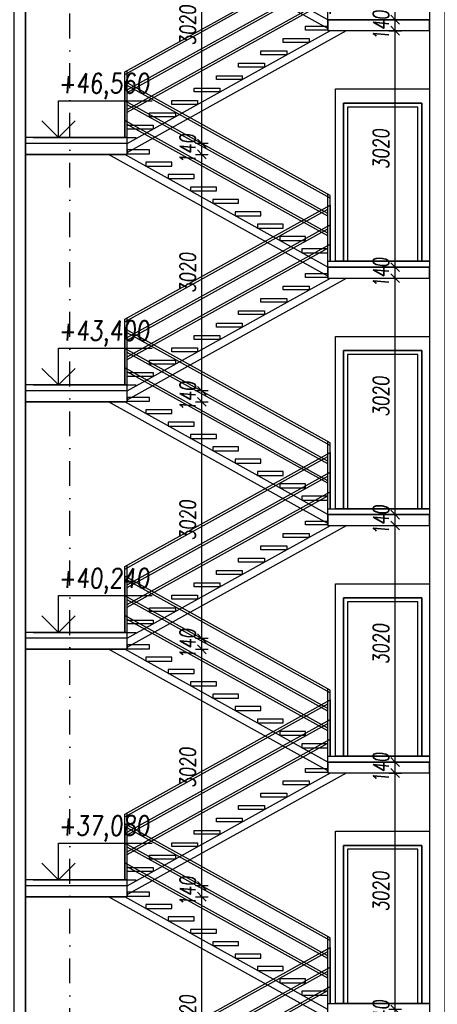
# Model space of a CAD drawing. Header units: millimetres. Extents: x 22267 to 193155, y 329430 to 541733.
# Tile 70 of 89: x 140697 to 146037, y 380021 to 392595. Entities that reach past the tile are written whole.
import ezdxf

# ---------------------------------------------------------------- set-up
doc = ezdxf.new("R2010")
doc.units = ezdxf.units.MM
doc.linetypes.add('ČERCHOVANÁ', pattern=[25.4, 12.7, -6.35, 0, -6.35])
for name, color, linetype in [('BOURÁNÍ FASÁDY', 30, 'Continuous'), ('BOURÁNÍ PŘÍČEK', 30, 'Continuous'), ('DVERE', 4, 'Continuous'), ('KOTY', 7, 'Continuous'), ('KOTY_100', 7, 'Continuous'), ('OSY', 7, 'Continuous'), ('TENKA', 4, 'Continuous'), ('TLUSTA', 2, 'Continuous'), ('ŽB', 1, 'Continuous')]:
    doc.layers.add(name, color=color, linetype=linetype)
doc.styles.add('CS-ROMANS_100', font='romans.shx', dxfattribs={"width": 0.75, "oblique": 5, "height": 200})
doc.styles.add('ROMANS', font='romans.shx', dxfattribs={"width": 0.75, "oblique": 5, "height": 200})
doc.dimstyles.new('A_KÓTA_100', dxfattribs={"dimtxt": 200, "dimasz": 4, "dimexe": 100, "dimexo": 1500, "dimgap": 80, "dimtad": 1, "dimdec": 0, "dimdsep": 46, "dimtxsty": 'CS-ROMANS_100', "dimblk": 'KOT_CARA20', "dimcen": 90, "dimse1": 1, "dimse2": 1, "dimclrd": 256, "dimclre": 256, "dimclrt": 256, "dimadec": 0, "dimazin": 0, "dimtfac": 1, "dimtdec": 0, "dimtix": 1, "dimtmove": 2, "dimatfit": 3, "dimldrblk": 'OBLIQUE', "dimfxl": 1, "dimfxlon": 1, "dimtolj": 1, "dimarcsym": 0})

# ---------------------------------------------------------------- blocks, each defined once
blk = doc.blocks.new('VÝŠKOVÁ KÓTA 1')
at = {"ltscale": 0.25}
for p, q in [((0, 3.76), (9.59, 3.76)), ((0, 0), (0, 3.76)), ((0, 0), (-1.7, 1.7)), ((0, 0), (1.7, 1.7))]:
    blk.add_line(p, q, dxfattribs=at)
at = {"style": 'ROMANS', "oblique": 5, "width": 0.8}
blk.add_attdef('VÝŠKA', (0, 4.54), '', height=2, dxfattribs=at)
blk = doc.blocks.new('BUDOVA_A_schodiste_rez')
at = {"layer": 'TENKA', "color": 7}
for p, q in [((37, 2297), (37, 1580)), ((2663, 841), (37, 2297)), ((2663, 807), (67, 2246)), ((2632, 608), (37, 2047)), ((2632, 574), (67, 1996)), ((2632, 358), (37, 1797)), ((2632, 324), (67, 1746)), ((37, -739), (2663, 717)), ((37, -773), (2632, 666)), ((2663, 717), (2663, 0)), ((67, -972), (2663, 467)), ((67, -1006), (2632, 416)), ((67, -1222), (2663, 217)), ((67, -1256), (2632, 166))]:
    blk.add_line(p, q, dxfattribs=at)
for points in [[(67, 1580), (67, 2280)], [(2632, 0), (2632, 858)], [(2663, 0), (2663, 841)], [(2632, 0), (2632, 700)], [(37, -1580), (37, -739)], [(67, -1580), (67, -722)]]:
    blk.add_lwpolyline(points, dxfattribs=at)
at = {"layer": 'TENKA'}
for points in [[(352, 1422), (67, 1422), (67, 1372), (352, 1372)], [(637, 1264), (307, 1264), (307, 1214), (637, 1214)], [(922, 1106), (592, 1106), (592, 1056), (922, 1056)], [(1207, 948), (877, 948), (877, 898), (1207, 898)], [(1492, 790), (1162, 790), (1162, 740), (1492, 740)], [(1777, 632), (1447, 632), (1447, 582), (1777, 582)], [(2062, 474), (1732, 474), (1732, 424), (2062, 424)], [(2347, 316), (2017, 316), (2017, 266), (2347, 266)], [(2632, 158), (2302, 158), (2302, 108), (2632, 108)], [(2347, -158), (2632, -158), (2632, -208), (2347, -208)], [(2062, -316), (2393, -316), (2393, -366), (2062, -366)], [(1777, -474), (2108, -474), (2108, -524), (1777, -524)], [(1492, -632), (1823, -632), (1823, -682), (1492, -682)], [(1207, -790), (1538, -790), (1538, -840), (1207, -840)], [(922, -948), (1253, -948), (1253, -998), (922, -998)], [(637, -1106), (968, -1106), (968, -1156), (637, -1156)], [(352, -1264), (683, -1264), (683, -1314), (352, -1314)], [(67, -1422), (398, -1422), (398, -1472), (67, -1472)]]:
    blk.add_lwpolyline(points, close=True, dxfattribs=at)
for points in [[(2632, -189), (-171, 1365)], [(2632, -75), (35, 1365)], [(67, -1655), (2665, -215)], [(67, -1769), (2871, -215)]]:
    blk.add_lwpolyline(points, dxfattribs=at)
blk = doc.blocks.new('KOT_CARA20')
for p, q in [((0, 0), (-14.1, -14.1)), ((0, 20), (0, -20)), ((0, 0), (14.1, 14.1))]:
    blk.add_line(p, q)
blk = doc.blocks.new('*D3253')
at = {"layer": 'Defpoints', "color": 0, "transparency": 16777216}
for p in [(141529, 381395), (143027, 381395), (141529, 378375)]:
    blk.add_point(p, dxfattribs=at)
at = {"layer": 'KOTY_100', "lineweight": -2, "transparency": 16777216}
blk.add_line((143027, 378379), (143027, 381391), dxfattribs=at)
at = {"layer": 'KOTY_100', "lineweight": -2, "transparency": 16777216, "xscale": 4, "yscale": 4, "zscale": 4}
for p, rotation in [((143027, 381395), 90), ((143027, 378375), 270)]:
    blk.add_blockref('KOT_CARA20', p, dxfattribs=dict(at, rotation=rotation))
at = {"layer": 'KOTY_100', "transparency": 16777216, "insert": (142847, 379885), "char_height": 200, "attachment_point": 5, "rotation": 90, "style": 'CS-ROMANS_100'}
blk.add_mtext('\\A1;3020', dxfattribs=at)
blk = doc.blocks.new('_OBLIQUE')
at = {"color": 0, "linetype": 'ByBlock', "ltscale": 15}
blk.add_line((-0.5, -0.5), (0.5, 0.5), dxfattribs=at)
blk = doc.blocks.new('*D3254')
at = {"layer": 'Defpoints', "color": 0, "transparency": 16777216}
for p in [(141529, 381535), (143027, 381535), (141529, 381395)]:
    blk.add_point(p, dxfattribs=at)
at = {"layer": 'KOTY_100', "lineweight": -2, "transparency": 16777216}
for p, q in [((143027, 381539), (143027, 381543)), ((143027, 381395), (143027, 381535)), ((143027, 381391), (143027, 381387))]:
    blk.add_line(p, q, dxfattribs=at)
at = {"layer": 'KOTY_100', "lineweight": -2, "transparency": 16777216, "xscale": 4, "yscale": 4, "zscale": 4}
for p, rotation in [((143027, 381535), 270), ((143027, 381395), 90)]:
    blk.add_blockref('KOT_CARA20', p, dxfattribs=dict(at, rotation=rotation))
at = {"layer": 'KOTY_100', "transparency": 16777216, "insert": (142847, 381465), "char_height": 200, "attachment_point": 5, "rotation": 90, "style": 'CS-ROMANS_100'}
blk.add_mtext('\\A1;140', dxfattribs=at)
blk = doc.blocks.new('*D3255')
at = {"layer": 'Defpoints', "color": 0, "transparency": 16777216}
for p in [(141529, 384555), (143027, 384555), (141529, 381535)]:
    blk.add_point(p, dxfattribs=at)
at = {"layer": 'KOTY_100', "lineweight": -2, "transparency": 16777216}
blk.add_line((143027, 381539), (143027, 384551), dxfattribs=at)
at = {"layer": 'KOTY_100', "lineweight": -2, "transparency": 16777216, "xscale": 4, "yscale": 4, "zscale": 4}
for p, rotation in [((143027, 384555), 90), ((143027, 381535), 270)]:
    blk.add_blockref('KOT_CARA20', p, dxfattribs=dict(at, rotation=rotation))
at = {"layer": 'KOTY_100', "transparency": 16777216, "insert": (142847, 383045), "char_height": 200, "attachment_point": 5, "rotation": 90, "style": 'CS-ROMANS_100'}
blk.add_mtext('\\A1;3020', dxfattribs=at)
blk = doc.blocks.new('*D3256')
at = {"layer": 'Defpoints', "color": 0, "transparency": 16777216}
for p in [(141529, 384695), (143027, 384695), (141529, 384555)]:
    blk.add_point(p, dxfattribs=at)
at = {"layer": 'KOTY_100', "lineweight": -2, "transparency": 16777216}
for p, q in [((143027, 384699), (143027, 384703)), ((143027, 384555), (143027, 384695)), ((143027, 384551), (143027, 384547))]:
    blk.add_line(p, q, dxfattribs=at)
at = {"layer": 'KOTY_100', "lineweight": -2, "transparency": 16777216, "xscale": 4, "yscale": 4, "zscale": 4}
for p, rotation in [((143027, 384695), 270), ((143027, 384555), 90)]:
    blk.add_blockref('KOT_CARA20', p, dxfattribs=dict(at, rotation=rotation))
at = {"layer": 'KOTY_100', "transparency": 16777216, "insert": (142847, 384625), "char_height": 200, "attachment_point": 5, "rotation": 90, "style": 'CS-ROMANS_100'}
blk.add_mtext('\\A1;140', dxfattribs=at)
blk = doc.blocks.new('*D3257')
at = {"layer": 'Defpoints', "color": 0, "transparency": 16777216}
for p in [(141529, 387715), (143027, 387715), (141529, 384695)]:
    blk.add_point(p, dxfattribs=at)
at = {"layer": 'KOTY_100', "lineweight": -2, "transparency": 16777216}
blk.add_line((143027, 384699), (143027, 387711), dxfattribs=at)
at = {"layer": 'KOTY_100', "lineweight": -2, "transparency": 16777216, "xscale": 4, "yscale": 4, "zscale": 4}
for p, rotation in [((143027, 387715), 90), ((143027, 384695), 270)]:
    blk.add_blockref('KOT_CARA20', p, dxfattribs=dict(at, rotation=rotation))
at = {"layer": 'KOTY_100', "transparency": 16777216, "insert": (142847, 386205), "char_height": 200, "attachment_point": 5, "rotation": 90, "style": 'CS-ROMANS_100'}
blk.add_mtext('\\A1;3020', dxfattribs=at)
blk = doc.blocks.new('*D3258')
at = {"layer": 'Defpoints', "color": 0, "transparency": 16777216}
for p in [(141529, 387855), (143027, 387855), (141529, 387715)]:
    blk.add_point(p, dxfattribs=at)
at = {"layer": 'KOTY_100', "lineweight": -2, "transparency": 16777216}
for p, q in [((143027, 387859), (143027, 387863)), ((143027, 387715), (143027, 387855)), ((143027, 387711), (143027, 387707))]:
    blk.add_line(p, q, dxfattribs=at)
at = {"layer": 'KOTY_100', "lineweight": -2, "transparency": 16777216, "xscale": 4, "yscale": 4, "zscale": 4}
for p, rotation in [((143027, 387855), 270), ((143027, 387715), 90)]:
    blk.add_blockref('KOT_CARA20', p, dxfattribs=dict(at, rotation=rotation))
at = {"layer": 'KOTY_100', "transparency": 16777216, "insert": (142847, 387785), "char_height": 200, "attachment_point": 5, "rotation": 90, "style": 'CS-ROMANS_100'}
blk.add_mtext('\\A1;140', dxfattribs=at)
blk = doc.blocks.new('*D3259')
at = {"layer": 'Defpoints', "color": 0, "transparency": 16777216}
for p in [(141591, 390875), (143027, 390875), (141529, 387855)]:
    blk.add_point(p, dxfattribs=at)
at = {"layer": 'KOTY_100', "lineweight": -2, "transparency": 16777216}
blk.add_line((143027, 387859), (143027, 390871), dxfattribs=at)
at = {"layer": 'KOTY_100', "lineweight": -2, "transparency": 16777216, "xscale": 4, "yscale": 4, "zscale": 4}
for p, rotation in [((143027, 390875), 90), ((143027, 387855), 270)]:
    blk.add_blockref('KOT_CARA20', p, dxfattribs=dict(at, rotation=rotation))
at = {"layer": 'KOTY_100', "transparency": 16777216, "insert": (142847, 389365), "char_height": 200, "attachment_point": 5, "rotation": 90, "style": 'CS-ROMANS_100'}
blk.add_mtext('\\A1;3020', dxfattribs=at)
blk = doc.blocks.new('*D3260')
at = {"layer": 'Defpoints', "color": 0, "transparency": 16777216}
for p in [(141573, 391015), (143027, 391015), (141591, 390875)]:
    blk.add_point(p, dxfattribs=at)
at = {"layer": 'KOTY_100', "lineweight": -2, "transparency": 16777216}
for p, q in [((143027, 391019), (143027, 391023)), ((143027, 390875), (143027, 391015)), ((143027, 390871), (143027, 390867))]:
    blk.add_line(p, q, dxfattribs=at)
at = {"layer": 'KOTY_100', "lineweight": -2, "transparency": 16777216, "xscale": 4, "yscale": 4, "zscale": 4}
for p, rotation in [((143027, 391015), 270), ((143027, 390875), 90)]:
    blk.add_blockref('KOT_CARA20', p, dxfattribs=dict(at, rotation=rotation))
at = {"layer": 'KOTY_100', "transparency": 16777216, "insert": (142847, 390945), "char_height": 200, "attachment_point": 5, "rotation": 90, "style": 'CS-ROMANS_100'}
blk.add_mtext('\\A1;140', dxfattribs=at)
blk = doc.blocks.new('*D3261')
at = {"layer": 'Defpoints', "color": 0, "transparency": 16777216}
for p in [(141576, 394035), (143027, 394035), (141573, 391015)]:
    blk.add_point(p, dxfattribs=at)
at = {"layer": 'KOTY_100', "lineweight": -2, "transparency": 16777216}
blk.add_line((143027, 391019), (143027, 394031), dxfattribs=at)
at = {"layer": 'KOTY_100', "lineweight": -2, "transparency": 16777216, "xscale": 4, "yscale": 4, "zscale": 4}
for p, rotation in [((143027, 394035), 90), ((143027, 391015), 270)]:
    blk.add_blockref('KOT_CARA20', p, dxfattribs=dict(at, rotation=rotation))
at = {"layer": 'KOTY_100', "transparency": 16777216, "insert": (142847, 392525), "char_height": 200, "attachment_point": 5, "rotation": 90, "style": 'CS-ROMANS_100'}
blk.add_mtext('\\A1;3020', dxfattribs=at)
blk = doc.blocks.new('*D3331')
at = {"layer": 'Defpoints', "color": 0, "transparency": 16777216}
for p in [(145498, 379955), (145689, 379955), (145706, 379815)]:
    blk.add_point(p, dxfattribs=at)
at = {"layer": 'KOTY_100', "lineweight": -2, "transparency": 16777216}
for p, q in [((145498, 379959), (145498, 379963)), ((145498, 379815), (145498, 379955)), ((145498, 379811), (145498, 379807))]:
    blk.add_line(p, q, dxfattribs=at)
at = {"layer": 'KOTY_100', "lineweight": -2, "transparency": 16777216, "xscale": 4, "yscale": 4, "zscale": 4}
for p, rotation in [((145498, 379955), 270), ((145498, 379815), 90)]:
    blk.add_blockref('KOT_CARA20', p, dxfattribs=dict(at, rotation=rotation))
at = {"layer": 'KOTY_100', "transparency": 16777216, "insert": (145318, 379885), "char_height": 200, "attachment_point": 5, "rotation": 90, "style": 'CS-ROMANS_100'}
blk.add_mtext('\\A1;140', dxfattribs=at)
blk = doc.blocks.new('*D3332')
at = {"layer": 'Defpoints', "color": 0, "transparency": 16777216}
for p in [(145498, 382975), (145661, 382975), (145689, 379955)]:
    blk.add_point(p, dxfattribs=at)
at = {"layer": 'KOTY_100', "lineweight": -2, "transparency": 16777216}
blk.add_line((145498, 379959), (145498, 382971), dxfattribs=at)
at = {"layer": 'KOTY_100', "lineweight": -2, "transparency": 16777216, "xscale": 4, "yscale": 4, "zscale": 4}
for p, rotation in [((145498, 382975), 90), ((145498, 379955), 270)]:
    blk.add_blockref('KOT_CARA20', p, dxfattribs=dict(at, rotation=rotation))
at = {"layer": 'KOTY_100', "transparency": 16777216, "insert": (145318, 381465), "char_height": 200, "attachment_point": 5, "rotation": 90, "style": 'CS-ROMANS_100'}
blk.add_mtext('\\A1;3020', dxfattribs=at)
blk = doc.blocks.new('*D3333')
at = {"layer": 'Defpoints', "color": 0, "transparency": 16777216}
for p in [(145498, 383115), (145594, 383115), (145661, 382975)]:
    blk.add_point(p, dxfattribs=at)
at = {"layer": 'KOTY_100', "lineweight": -2, "transparency": 16777216}
for p, q in [((145498, 383119), (145498, 383123)), ((145498, 382975), (145498, 383115)), ((145498, 382971), (145498, 382967))]:
    blk.add_line(p, q, dxfattribs=at)
at = {"layer": 'KOTY_100', "lineweight": -2, "transparency": 16777216, "xscale": 4, "yscale": 4, "zscale": 4}
for p, rotation in [((145498, 383115), 270), ((145498, 382975), 90)]:
    blk.add_blockref('KOT_CARA20', p, dxfattribs=dict(at, rotation=rotation))
at = {"layer": 'KOTY_100', "transparency": 16777216, "insert": (145318, 383045), "char_height": 200, "attachment_point": 5, "rotation": 90, "style": 'CS-ROMANS_100'}
blk.add_mtext('\\A1;140', dxfattribs=at)
blk = doc.blocks.new('*D3334')
at = {"layer": 'Defpoints', "color": 0, "transparency": 16777216}
for p in [(145498, 386135), (145762, 386135), (145594, 383115)]:
    blk.add_point(p, dxfattribs=at)
at = {"layer": 'KOTY_100', "lineweight": -2, "transparency": 16777216}
blk.add_line((145498, 383119), (145498, 386131), dxfattribs=at)
at = {"layer": 'KOTY_100', "lineweight": -2, "transparency": 16777216, "xscale": 4, "yscale": 4, "zscale": 4}
for p, rotation in [((145498, 386135), 90), ((145498, 383115), 270)]:
    blk.add_blockref('KOT_CARA20', p, dxfattribs=dict(at, rotation=rotation))
at = {"layer": 'KOTY_100', "transparency": 16777216, "insert": (145318, 384625), "char_height": 200, "attachment_point": 5, "rotation": 90, "style": 'CS-ROMANS_100'}
blk.add_mtext('\\A1;3020', dxfattribs=at)
blk = doc.blocks.new('*D3335')
at = {"layer": 'Defpoints', "color": 0, "transparency": 16777216}
for p in [(145498, 386275), (145745, 386275), (145762, 386135)]:
    blk.add_point(p, dxfattribs=at)
at = {"layer": 'KOTY_100', "lineweight": -2, "transparency": 16777216}
for p, q in [((145498, 386279), (145498, 386283)), ((145498, 386135), (145498, 386275)), ((145498, 386131), (145498, 386127))]:
    blk.add_line(p, q, dxfattribs=at)
at = {"layer": 'KOTY_100', "lineweight": -2, "transparency": 16777216, "xscale": 4, "yscale": 4, "zscale": 4}
for p, rotation in [((145498, 386275), 270), ((145498, 386135), 90)]:
    blk.add_blockref('KOT_CARA20', p, dxfattribs=dict(at, rotation=rotation))
at = {"layer": 'KOTY_100', "transparency": 16777216, "insert": (145318, 386205), "char_height": 200, "attachment_point": 5, "rotation": 90, "style": 'CS-ROMANS_100'}
blk.add_mtext('\\A1;140', dxfattribs=at)
blk = doc.blocks.new('*D3336')
at = {"layer": 'Defpoints', "color": 0, "transparency": 16777216}
for p in [(145498, 389295), (145722, 389295), (145745, 386275)]:
    blk.add_point(p, dxfattribs=at)
at = {"layer": 'KOTY_100', "lineweight": -2, "transparency": 16777216}
blk.add_line((145498, 386279), (145498, 389291), dxfattribs=at)
at = {"layer": 'KOTY_100', "lineweight": -2, "transparency": 16777216, "xscale": 4, "yscale": 4, "zscale": 4}
for p, rotation in [((145498, 389295), 90), ((145498, 386275), 270)]:
    blk.add_blockref('KOT_CARA20', p, dxfattribs=dict(at, rotation=rotation))
at = {"layer": 'KOTY_100', "transparency": 16777216, "insert": (145318, 387785), "char_height": 200, "attachment_point": 5, "rotation": 90, "style": 'CS-ROMANS_100'}
blk.add_mtext('\\A1;3020', dxfattribs=at)
blk = doc.blocks.new('*D3337')
at = {"layer": 'Defpoints', "color": 0, "transparency": 16777216}
for p in [(145498, 389435), (145750, 389435), (145722, 389295)]:
    blk.add_point(p, dxfattribs=at)
at = {"layer": 'KOTY_100', "lineweight": -2, "transparency": 16777216}
for p, q in [((145498, 389439), (145498, 389443)), ((145498, 389295), (145498, 389435)), ((145498, 389291), (145498, 389287))]:
    blk.add_line(p, q, dxfattribs=at)
at = {"layer": 'KOTY_100', "lineweight": -2, "transparency": 16777216, "xscale": 4, "yscale": 4, "zscale": 4}
for p, rotation in [((145498, 389435), 270), ((145498, 389295), 90)]:
    blk.add_blockref('KOT_CARA20', p, dxfattribs=dict(at, rotation=rotation))
at = {"layer": 'KOTY_100', "transparency": 16777216, "insert": (145318, 389365), "char_height": 200, "attachment_point": 5, "rotation": 90, "style": 'CS-ROMANS_100'}
blk.add_mtext('\\A1;140', dxfattribs=at)
blk = doc.blocks.new('*D3338')
at = {"layer": 'Defpoints', "color": 0, "transparency": 16777216}
for p in [(145498, 392455), (145594, 392455), (145750, 389435)]:
    blk.add_point(p, dxfattribs=at)
at = {"layer": 'KOTY_100', "lineweight": -2, "transparency": 16777216}
blk.add_line((145498, 389439), (145498, 392451), dxfattribs=at)
at = {"layer": 'KOTY_100', "lineweight": -2, "transparency": 16777216, "xscale": 4, "yscale": 4, "zscale": 4}
for p, rotation in [((145498, 392455), 90), ((145498, 389435), 270)]:
    blk.add_blockref('KOT_CARA20', p, dxfattribs=dict(at, rotation=rotation))
at = {"layer": 'KOTY_100', "transparency": 16777216, "insert": (145318, 390945), "char_height": 200, "attachment_point": 5, "rotation": 90, "style": 'CS-ROMANS_100'}
blk.add_mtext('\\A1;3020', dxfattribs=at)
blk = doc.blocks.new('*D3339')
at = {"layer": 'Defpoints', "color": 0, "transparency": 16777216}
for p in [(145498, 392595), (145678, 392595), (145594, 392455)]:
    blk.add_point(p, dxfattribs=at)
at = {"layer": 'KOTY_100', "lineweight": -2, "transparency": 16777216}
for p, q in [((145498, 392599), (145498, 392603)), ((145498, 392455), (145498, 392595)), ((145498, 392451), (145498, 392447))]:
    blk.add_line(p, q, dxfattribs=at)
at = {"layer": 'KOTY_100', "lineweight": -2, "transparency": 16777216, "xscale": 4, "yscale": 4, "zscale": 4}
for p, rotation in [((145498, 392595), 270), ((145498, 392455), 90)]:
    blk.add_blockref('KOT_CARA20', p, dxfattribs=dict(at, rotation=rotation))
at = {"layer": 'KOTY_100', "transparency": 16777216, "insert": (145318, 392525), "char_height": 200, "attachment_point": 5, "rotation": 90, "style": 'CS-ROMANS_100'}
blk.add_mtext('\\A1;140', dxfattribs=at)
blk = doc.blocks.new('*D3340')
at = {"layer": 'Defpoints', "color": 0, "transparency": 16777216}
for p in [(145498, 395615), (145594, 395615), (145678, 392595)]:
    blk.add_point(p, dxfattribs=at)
at = {"layer": 'KOTY_100', "lineweight": -2, "transparency": 16777216}
blk.add_line((145498, 392599), (145498, 395611), dxfattribs=at)
at = {"layer": 'KOTY_100', "lineweight": -2, "transparency": 16777216, "xscale": 4, "yscale": 4, "zscale": 4}
for p, rotation in [((145498, 395615), 90), ((145498, 392595), 270)]:
    blk.add_blockref('KOT_CARA20', p, dxfattribs=dict(at, rotation=rotation))
at = {"layer": 'KOTY_100', "transparency": 16777216, "insert": (145318, 394105), "char_height": 200, "attachment_point": 5, "rotation": 90, "style": 'CS-ROMANS_100'}
blk.add_mtext('\\A1;3020', dxfattribs=at)

msp = doc.modelspace()

# ---------------------------------------------------------------- linework, layer by layer
at = {"layer": 'BOURÁNÍ FASÁDY'}
msp.add_lwpolyline([(145937.4, 406325.5), (145937.4, 336000.5)], dxfattribs=at)
at = {"layer": 'BOURÁNÍ PŘÍČEK'}
for points in [[(144837.4, 389510.5), (145837.4, 389510.5), (145837.4, 391530.5), (144837.4, 391530.5)], [(144837.4, 391530.5), (145837.4, 391530.5), (145837.4, 389510.5), (144837.4, 389510.5)], [(144887.4, 389510.5), (145787.4, 389510.5), (145787.4, 391480.5), (144887.4, 391480.5)], [(144837.4, 386350.5), (145837.4, 386350.5), (145837.4, 388370.5), (144837.4, 388370.5)], [(144837.4, 388370.5), (145837.4, 388370.5), (145837.4, 386350.5), (144837.4, 386350.5)], [(144887.4, 386350.5), (145787.4, 386350.5), (145787.4, 388320.5), (144887.4, 388320.5)], [(144837.4, 383190.5), (145837.4, 383190.5), (145837.4, 385210.5), (144837.4, 385210.5)], [(144837.4, 385210.5), (145837.4, 385210.5), (145837.4, 383190.5), (144837.4, 383190.5)], [(144887.4, 383190.5), (145787.4, 383190.5), (145787.4, 385160.5), (144887.4, 385160.5)], [(144837.4, 380030.5), (145837.4, 380030.5), (145837.4, 382050.5), (144837.4, 382050.5)], [(144837.4, 382050.5), (145837.4, 382050.5), (145837.4, 380030.5), (144837.4, 380030.5)], [(144887.4, 380030.5), (145787.4, 380030.5), (145787.4, 382000.5), (144887.4, 382000.5)]]:
    msp.add_lwpolyline(points, close=True, dxfattribs=at)
at = {"layer": 'DVERE'}
for points in [[(144737.4, 391710.5), (145937.4, 391710.5), (145937.4, 389510.5), (144737.4, 389510.5)], [(144737.4, 388550.5), (145937.4, 388550.5), (145937.4, 386350.5), (144737.4, 386350.5)], [(144737.4, 385390.5), (145937.4, 385390.5), (145937.4, 383190.5), (144737.4, 383190.5)], [(144737.4, 382230.5), (145937.4, 382230.5), (145937.4, 380030.5), (144737.4, 380030.5)]]:
    msp.add_lwpolyline(points, close=True, dxfattribs=at)
at = {"layer": 'KOTY', "linetype": 'ByBlock'}
for p, q in [((140870.4, 391090.5), (142187.5, 391090.5)), ((140870.4, 387930.5), (142187.5, 387930.5)), ((140870.4, 384770.5), (142187.5, 384770.5)), ((140870.4, 381610.5), (142187.5, 381610.5))]:
    msp.add_line(p, q, dxfattribs=at)
at = {"layer": 'OSY', "linetype": 'ČERCHOVANÁ', "ltscale": 25}
msp.add_lwpolyline([(141337.4, 331387.3), (141337.4, 408305.5)], dxfattribs=at)
at = {"layer": 'TENKA'}
for points in [[(144637.4, 392595.5), (145937.4, 392595.5)], [(142072.4, 391015.5), (140772.4, 391015.5)], [(144637.4, 389435.5), (145937.4, 389435.5)], [(142072.4, 387855.5), (140772.4, 387855.5)], [(144637.4, 386275.5), (145937.4, 386275.5)], [(142072.4, 384695.5), (140772.4, 384695.5)], [(144637.4, 383115.5), (145937.4, 383115.5)], [(142072.4, 381535.5), (140772.4, 381535.5)]]:
    msp.add_lwpolyline(points, dxfattribs=at)
at = {"layer": 'TLUSTA'}
for points in [[(140772.4, 402075.5), (140772.4, 349935.5)], [(144637.4, 392455.5), (144637.4, 392670.5)], [(144637.4, 392455.5), (145937.4, 392455.5)], [(142072.4, 391090.5), (140772.4, 391090.5)], [(142072.4, 390875.5), (142072.4, 391090.5)], [(142072.4, 390875.5), (140772.4, 390875.5)], [(144637.4, 389510.5), (145937.4, 389510.5)], [(144637.4, 389295.5), (144637.4, 389510.5)], [(144637.4, 389295.5), (145937.4, 389295.5)], [(142072.4, 387930.5), (140772.4, 387930.5)], [(142072.4, 387715.5), (142072.4, 387930.5)], [(142072.4, 387715.5), (140772.4, 387715.5)], [(144637.4, 386350.5), (145937.4, 386350.5)], [(144637.4, 386135.5), (144637.4, 386350.5)], [(144637.4, 386135.5), (145937.4, 386135.5)], [(142072.4, 384770.5), (140772.4, 384770.5)], [(142072.4, 384555.5), (142072.4, 384770.5)], [(142072.4, 384555.5), (140772.4, 384555.5)], [(144637.4, 383190.5), (145937.4, 383190.5)], [(144637.4, 382975.5), (144637.4, 383190.5)], [(144637.4, 382975.5), (145937.4, 382975.5)], [(142072.4, 381610.5), (140772.4, 381610.5)], [(142072.4, 381395.5), (142072.4, 381610.5)], [(142072.4, 381395.5), (140772.4, 381395.5)], [(144637.4, 380030.5), (145937.4, 380030.5)], [(144637.4, 379815.5), (144637.4, 380030.5)]]:
    msp.add_lwpolyline(points, dxfattribs=at)
at = {"layer": 'ŽB'}
for points in [[(145937.4, 336000.5), (146137.4, 336000.5), (146137.4, 402150.5), (145937.4, 402150.5)], [(144637.4, 392455.5), (145937.4, 392455.5), (145937.4, 392595.5), (144637.4, 392595.5)], [(140772.4, 390875.5), (142072.4, 390875.5), (142072.4, 391015.5), (140772.4, 391015.5)], [(144637.4, 389295.5), (145937.4, 389295.5), (145937.4, 389435.5), (144637.4, 389435.5)], [(140772.4, 387715.5), (142072.4, 387715.5), (142072.4, 387855.5), (140772.4, 387855.5)], [(144637.4, 386135.5), (145937.4, 386135.5), (145937.4, 386275.5), (144637.4, 386275.5)], [(140772.4, 384555.5), (142072.4, 384555.5), (142072.4, 384695.5), (140772.4, 384695.5)], [(144637.4, 382975.5), (145937.4, 382975.5), (145937.4, 383115.5), (144637.4, 383115.5)], [(140772.4, 381395.5), (142072.4, 381395.5), (142072.4, 381535.5), (140772.4, 381535.5)]]:
    msp.add_lwpolyline(points, close=True, dxfattribs=at)
msp.add_lwpolyline([(140622.4, 402075.5), (140622.4, 349935.5), (140772.4, 349935.5), (140772.4, 402075.5)], dxfattribs=at)

# ---------------------------------------------------------------- block references
at = {"layer": 'KOTY', "xscale": 125, "yscale": 125, "zscale": 125}
for p, values in [((141193.4, 391090.5), {'VÝŠKA': '+46,560'}), ((141193.4, 387930.5), {'VÝŠKA': '+43,400'}), ((141193.4, 384770.5), {'VÝŠKA': '+40,240'}), ((141193.4, 381610.5), {'VÝŠKA': '+37,080'})]:
    msp.add_blockref('VÝŠKOVÁ KÓTA 1', p, dxfattribs=at).add_auto_attribs(values)
at = {"layer": 'TENKA'}
for p in [(142004.9, 392670.5), (142004.9, 389510.5), (142004.9, 386350.5), (142004.9, 383190.5), (142004.9, 380030.5)]:
    msp.add_blockref('BUDOVA_A_schodiste_rez', p, dxfattribs=at)

# ---------------------------------------------------------------- dimensions: what is measured, and where the dimension line sits
at = {"layer": 'KOTY_100'}
for base, p1, p2, picture, middle in [((145497.7, 395615.5), (145677.8, 392595.5), (145594.2, 395615.5), '*D3340', (145317.7, 394105.5)), ((143026.7, 394035.5), (141572.7, 391015.5), (141575.7, 394035.5), '*D3261', (142846.7, 392525.5)), ((145497.7, 392595.5), (145594.2, 392455.5), (145677.8, 392595.5), '*D3339', (145317.7, 392525.5)), ((145497.7, 392455.5), (145750.4, 389435.5), (145594.2, 392455.5), '*D3338', (145317.7, 390945.5)), ((143026.7, 391015.5), (141591, 390875.5), (141572.7, 391015.5), '*D3260', (142846.7, 390945.5)), ((143026.7, 390875.5), (141529, 387855.5), (141591, 390875.5), '*D3259', (142846.7, 389365.5)), ((145497.7, 389435.5), (145722.5, 389295.5), (145750.4, 389435.5), '*D3337', (145317.7, 389365.5)), ((145497.7, 389295.5), (145744.8, 386275.5), (145722.5, 389295.5), '*D3336', (145317.7, 387785.5)), ((143026.7, 387855.5), (141529, 387715.5), (141529, 387855.5), '*D3258', (142846.7, 387785.5)), ((143026.7, 387715.5), (141529, 384695.5), (141529, 387715.5), '*D3257', (142846.7, 386205.5)), ((145497.7, 386275.5), (145761.6, 386135.5), (145744.8, 386275.5), '*D3335', (145317.7, 386205.5)), ((145497.7, 386135.5), (145594.2, 383115.5), (145761.6, 386135.5), '*D3334', (145317.7, 384625.5)), ((143026.7, 384695.5), (141529, 384555.5), (141529, 384695.5), '*D3256', (142846.7, 384625.5)), ((143026.7, 384555.5), (141529, 381535.5), (141529, 384555.5), '*D3255', (142846.7, 383045.5)), ((145497.7, 383115.5), (145660.7, 382975.5), (145594.2, 383115.5), '*D3333', (145317.7, 383045.5)), ((145497.7, 382975.5), (145689.1, 379955.5), (145660.7, 382975.5), '*D3332', (145317.7, 381465.5)), ((143026.7, 381535.5), (141529, 381395.5), (141529, 381535.5), '*D3254', (142846.7, 381465.5)), ((143026.7, 381395.5), (141529, 378375.5), (141529, 381395.5), '*D3253', (142846.7, 379885.5)), ((145497.7, 379955.5), (145705.9, 379815.5), (145689.1, 379955.5), '*D3331', (145317.7, 379885.5))]:
    dim = msp.add_linear_dim(base=base, p1=p1, p2=p2, angle=90, dimstyle='A_KÓTA_100', dxfattribs=at)
    dim.commit()
    dim.dimension.update_dxf_attribs({"geometry": picture, "text_midpoint": middle})

doc.saveas('drawing.dxf')
